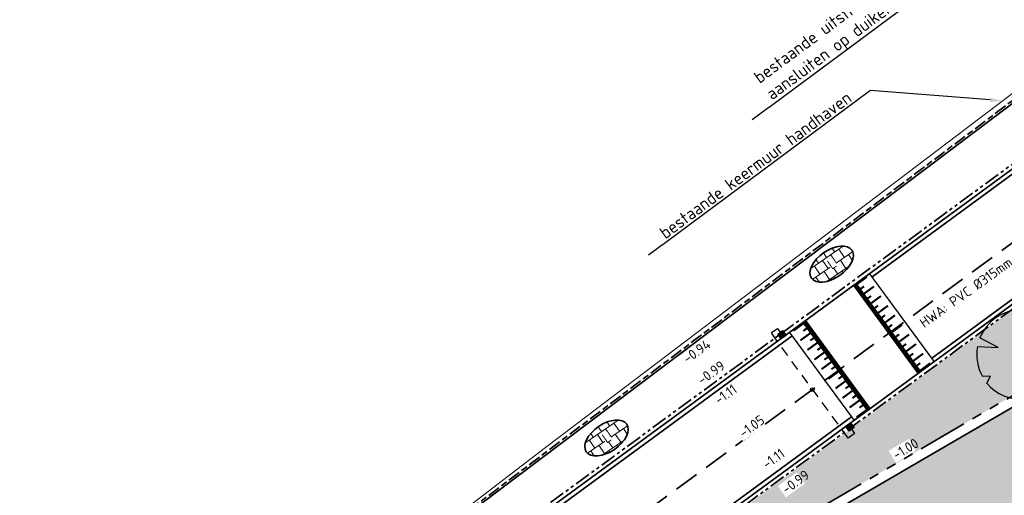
# Model space of a CAD drawing. Header units: metres. Extents: x 103263 to 106611, y 426963 to 428812.
# Tile 9 of 74: x 104223 to 104272, y 427683 to 427707. Entities that reach past the tile are written whole.
import ezdxf
from ezdxf import colors
from ezdxf.entities.mleader import LeaderData, LeaderLine
from ezdxf.math import Vec2, Vec3

# ---------------------------------------------------------------- set-up
doc = ezdxf.new("R2010")
doc.units = ezdxf.units.M
for name, pattern in [('RI-HWA', [7.4, 5, -2.4]), ('RI-HWA_KOLKAANSLUITING', [4.3, 2.5, -1.8]), ('VH-OPSLUITBAND_100X200', [16, 8, -2, 4, -2]), ('VH-RWSBAND_110X220', [24, 10, -2, 2, -2, 2, -2, 2, -2]), ('VH-TROTTOIRBAND_180-200', [20, 10, -2, 2, -2, 2, -2])]:
    doc.linetypes.add(name, pattern=pattern)
for name, color, linetype, lineweight in [('B-WE-GK-BESCHOEIING_DAMWAND-G', 130, 'GK-BESCHOEIING', 18), ('N-WE-GR-BOOM-S', 7, 'Continuous', 25), ('N-WE-GW-HOOGTE_AFWERKHOOGTE-T25', 7, 'Continuous', 25), ('N-WE-RI-HWA-G', 150, 'RI-HWA', 35), ('N-WE-RI-HWA_KOLK_TROTTOIRKOLK-S', 50, 'Continuous', 25), ('N-WE-RI-HWA_KOLKAANSLUITING-G', 150, 'RI-HWA_KOLKAANSLUITING', 25), ('N-WE-RI-HWA_KOLKAANSLUITING-INLAAT', 150, 'Continuous', 25), ('N-WE-VH-GOOT_BSS-G', 170, 'Continuous', 35), ('N-WE-VH-KANTOPSLUITING_OPSLUITBAND_100X200-G', 150, 'VH-OPSLUITBAND_100X200', 35), ('N-WE-VH-KANTOPSLUITING_TROTTOIRBAND_180 200-G', 210, 'VH-TROTTOIRBAND_180-200', 35), ('N-WE-VH-KANTOPSLUITING_TROTTOIRBAND_RWS_110 220-G', 210, 'VH-RWSBAND_110X220', 35), ('N-WE-VH-KANTVERHARDING-G', 210, 'Continuous', 35), ('N-WE-VH-T25', 7, 'Continuous', 25), ('N-WE-VH-VERHARDING_BETONSTRAATSTEEN-G', 252, 'Continuous', 35), ('N-WE-VH-VERHARDING_TEGEL-A-200', 252, 'Continuous', 18), ('X-XX-AL-AANPIJLING-T25', 7, 'Continuous', 25), ('X-XX-AL-REFERENTIE-T25', 7, 'Continuous', 25)]:
    doc.layers.add(name, color=color, linetype=linetype, lineweight=lineweight)
doc.layers.add('N-WE-GR-BEPLANTING-A-250', color=7, linetype='Continuous', lineweight=18, true_color=0x00a500)
doc.layers.add('N-WE-GR-GRAS-A-250', color=7, linetype='Continuous', lineweight=18, true_color=0x7ca500)
doc.layers.add('N-WE-VH-PLATEAU_TALUD-S', color=7, linetype='Continuous')
doc.styles.add('NLCS-ISO-M200-T25', font='NLCS-ISO.ttf', dxfattribs={"height": 0.5})
doc.styles.add('NLCS-ISO-M250-T25', font='NLCS-ISO.ttf', dxfattribs={"height": 0.625})
doc.linetypes.add('GK-BESCHOEIING', pattern='A,30,-5,[1,NLCS.SHX,S=1,R=0,X=0,Y=0],-5', length=40)

# ---------------------------------------------------------------- blocks, each defined once
blk = doc.blocks.new('*U242')
at = {"ltscale": 20, "flags": 128}
for points in [[(0.579, 2.19), (0.513, 1.443), (0.778, 2.128)], [(-2.229, 0.403), (-1.184, 0.353), (-2.105, 0.838)], [(2.265, -0.058), (1.153, -0.248), (2.022, -1.021)], [(-1.754, -1.434), (-1.576, -1.088), (-1.973, -1.113)], [(0.446, -2.221), (0.189, -1.499), (0.162, -2.26)]]:
    blk.add_lwpolyline(points, dxfattribs=at)
blk.add_lwpolyline([(2.265, -0.058, 0.321944), (0.778, 2.128, 0.321944)], format="xyb", dxfattribs=at)
blk.add_circle((0, 0), 0.0675)
at = {"ltscale": 20}
for start, end in [(75.1844, 158.299), (169.749, 209.4302), (219.2667, 274.1068), (281.3601, 333.2046)]:
    blk.add_arc((0, 0), 2.266, start, end, dxfattribs=at)
blk = doc.blocks.new('*U102')
h = blk.add_hatch(color=256)
h.dxf.hatch_style = 1
h.paths.add_polyline_path([(-0.024, 0.211), (-0.211, -0.024), (0.024, -0.211)])
h = blk.add_hatch(color=256)
h.paths.add_polyline_path([(-0.021, 0.181), (0.004, 0.189), (0.211, 0.024), (0.024, -0.211)])
h.paths.add_polyline_path([(-0.024, 0.211), (0.004, 0.189), (-0.021, 0.181)])
blk.add_lwpolyline([(0.024, -0.211), (-0.211, -0.024), (-0.024, 0.211), (0.211, 0.024)], close=True)
blk.add_lwpolyline([(0.024, -0.211), (-0.024, 0.211)])
blk = doc.blocks.new('*U94')
h = blk.add_hatch(color=256)
h.dxf.hatch_style = 1
h.paths.add_polyline_path([(-0.024, 0.211), (-0.211, -0.024), (0.024, -0.211)])
h = blk.add_hatch(color=256)
h.paths.add_polyline_path([(-0.021, 0.181), (0.004, 0.189), (0.211, 0.024), (0.024, -0.211)])
h.paths.add_polyline_path([(-0.024, 0.211), (0.004, 0.189), (-0.021, 0.181)])
blk.add_lwpolyline([(0.024, -0.211), (-0.211, -0.024), (-0.024, 0.211), (0.211, 0.024)], close=True)
blk.add_lwpolyline([(0.024, -0.211), (-0.024, 0.211)])
blk = doc.blocks.new('*U83')
for points in [[(0.806, 0.591), (4.068, -3.859)], [(0, 0), (3.262, -4.45)]]:
    blk.add_lwpolyline(points)
for points, const_width in [([(0.081, 0.059), (3.342, -4.391)], 0.2), ([(0.675, 0.433), (0.11, 0.019)], 0.1), ([(0.53, -0.046), (0.288, -0.223)], 0.1), ([(1.029, -0.051), (0.465, -0.465)], 0.1), ([(0.884, -0.53), (0.642, -0.707)], 0.1), ([(1.384, -0.535), (0.82, -0.949)], 0.1), ([(1.239, -1.014), (0.997, -1.191)], 0.1), ([(1.739, -1.019), (1.174, -1.433)], 0.1), ([(1.594, -1.497), (1.352, -1.675)], 0.1), ([(2.094, -1.503), (1.529, -1.917)], 0.1), ([(1.948, -1.981), (1.706, -2.159)], 0.1), ([(2.448, -1.987), (1.884, -2.401)], 0.1), ([(2.303, -2.465), (2.061, -2.643)], 0.1), ([(2.803, -2.471), (2.239, -2.885)], 0.1), ([(2.658, -2.949), (2.416, -3.127)], 0.1), ([(3.158, -2.955), (2.593, -3.369)], 0.1), ([(3.013, -3.433), (2.771, -3.611)], 0.1), ([(3.512, -3.439), (2.948, -3.853)], 0.1), ([(3.367, -3.917), (3.125, -4.094)], 0.1), ([(3.867, -3.923), (3.303, -4.336)], 0.1)]:
    blk.add_lwpolyline(points, dxfattribs=dict(const_width=const_width))
blk = doc.blocks.new('*U82')
for points in [[(0.806, 0.591), (4.068, -3.859)], [(0, 0), (3.262, -4.45)]]:
    blk.add_lwpolyline(points)
for points, const_width in [([(0.081, 0.059), (3.342, -4.391)], 0.2), ([(0.675, 0.433), (0.11, 0.019)], 0.1), ([(0.53, -0.046), (0.288, -0.223)], 0.1), ([(1.029, -0.051), (0.465, -0.465)], 0.1), ([(0.884, -0.53), (0.642, -0.707)], 0.1), ([(1.384, -0.535), (0.82, -0.949)], 0.1), ([(1.239, -1.014), (0.997, -1.191)], 0.1), ([(1.739, -1.019), (1.174, -1.433)], 0.1), ([(1.594, -1.497), (1.352, -1.675)], 0.1), ([(2.094, -1.503), (1.529, -1.917)], 0.1), ([(1.948, -1.981), (1.706, -2.159)], 0.1), ([(2.448, -1.987), (1.884, -2.401)], 0.1), ([(2.303, -2.465), (2.061, -2.643)], 0.1), ([(2.803, -2.471), (2.239, -2.885)], 0.1), ([(2.658, -2.949), (2.416, -3.127)], 0.1), ([(3.158, -2.955), (2.593, -3.369)], 0.1), ([(3.013, -3.433), (2.771, -3.611)], 0.1), ([(3.512, -3.439), (2.948, -3.853)], 0.1), ([(3.367, -3.917), (3.125, -4.094)], 0.1), ([(3.867, -3.923), (3.303, -4.336)], 0.1)]:
    blk.add_lwpolyline(points, dxfattribs=dict(const_width=const_width))

msp = doc.modelspace()

# ---------------------------------------------------------------- hatches: boundary and pattern name
at = {"layer": 'N-WE-GR-BEPLANTING-A-250'}
h = msp.add_hatch(dxfattribs=at)
h.set_pattern_fill('AGR-BEPLANTING_SOORT_01', color=256, scale=0.2, style=0, pattern_type=2)
h.set_pattern_definition([(60, (104639.9556, 427910.1806), (-0.5773504, 0.9999998), [0.288676, -0.866026]), (120, (104639.9556, 427910.1806), (-1.1547004, -2e-07), [0.288676, -0.866026]), (270, (104639.95565, 427910.18064), (0.57735, -1), [0.25, -1.75])])
edge = h.paths.add_edge_path()
edge.add_line((104659.33, 427926.461), (104651.723, 427930.161))
edge.add_line((104651.723, 427930.161), (104630.494, 427940.377))
edge.add_line((104630.494, 427940.377), (104615.821, 427939.216))
edge.add_line((104615.821, 427939.216), (104614.238, 427936.942))
edge.add_line((104614.238, 427936.942), (104618.901, 427931.767))
edge.add_line((104618.901, 427931.767), (104620.001, 427927.102))
edge.add_line((104620.001, 427927.102), (104630.09, 427928.171))
edge.add_line((104630.09, 427928.171), (104636.288, 427922.296))
edge.add_line((104636.288, 427922.296), (104635.626, 427916.445))
edge.add_line((104635.626, 427916.445), (104649.327, 427918.542))
edge.add_line((104649.327, 427918.542), (104660.637, 427913.992))
edge.add_line((104660.637, 427913.992), (104663.613, 427914.901))
edge.add_line((104663.613, 427914.901), (104665.801, 427914.176))
edge.add_line((104665.801, 427914.176), (104667.1, 427911.864))
edge.add_line((104667.1, 427911.864), (104668.62, 427908.935))
edge.add_line((104668.62, 427908.935), (104670.709, 427905.029))
edge.add_line((104670.709, 427905.029), (104666.141, 427898.787))
edge.add_line((104666.141, 427898.787), (104659.394, 427895.168))
edge.add_line((104659.394, 427895.168), (104659.885, 427894.606))
edge.add_arc((2471945.486, 2366238.399), 3059610.724, 219.310766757, 219.311095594)
edge.add_arc((104633.177, 427844.621), 52.499, 34.4665, 43.8921, ccw=False)
edge.add_arc((104561.264, 427811.91), 131.021, 20.52501, 28.45236, ccw=False)
edge.add_arc((104687.252, 427859.058), 3.5, 200.2205, 290.1775)
edge.add_arc((104734.333, 427775.806), 92.191, 116.25825, 119.84127, ccw=False)
edge.add_line((104693.547, 427858.483), (104693.719, 427859.706))
edge.add_line((104693.719, 427859.706), (104675.355, 427897.713))
edge.add_line((104675.355, 427897.713), (104665.269, 427916.348))
edge.add_line((104665.269, 427916.348), (104661.135, 427923.401))
edge.add_line((104661.135, 427923.401), (104659.33, 427926.461))
edge = h.paths.add_edge_path()
edge.add_line((104670.155, 427924.725), (104658.918, 427940.306))
edge.add_line((104658.918, 427940.306), (104653.228, 427936.582))
edge.add_arc((104651.49, 427939.148), 3.1, 210.7823, 304.1096, ccw=False)
edge.add_arc((104006.721, 427555.058), 747.402, 30.782318, 33.226245)
edge.add_line((104631.932, 427964.594), (104627.986, 427961.768))
edge.add_line((104627.986, 427961.768), (104626.318, 427960.551))
edge.add_line((104626.318, 427960.551), (104625.97, 427960.946))
edge.add_line((104625.97, 427960.946), (104624.14, 427949.098))
edge.add_line((104624.14, 427949.098), (104623.843, 427947.174))
edge.add_line((104623.843, 427947.174), (104618.568, 427941.942))
edge.add_line((104618.568, 427941.942), (104631.166, 427942.938))
edge.add_line((104631.166, 427942.938), (104634.784, 427941.178))
edge.add_line((104634.784, 427941.178), (104651.566, 427933.017))
edge.add_line((104651.566, 427933.017), (104660.886, 427928.485))
edge.add_line((104660.886, 427928.485), (104667.484, 427917.521))
edge.add_line((104667.484, 427917.521), (104673.544, 427906.582))
edge.add_line((104673.544, 427906.582), (104680.594, 427892.683))
edge.add_line((104680.594, 427892.683), (104687.997, 427877.313))
edge.add_line((104687.997, 427877.313), (104695.985, 427860.764))
edge.add_line((104695.985, 427860.764), (104701.345, 427863.409))
edge.add_line((104701.345, 427863.409), (104685.833, 427895.579))
edge.add_line((104685.833, 427895.579), (104682.011, 427903.447))
edge.add_line((104682.011, 427903.447), (104677.897, 427911.161))
edge.add_line((104677.897, 427911.161), (104670.155, 427924.725))
at = {"layer": 'N-WE-GR-GRAS-A-250'}
h = msp.add_hatch(dxfattribs=at)
h.set_pattern_fill('AGR-GRAS_01-SO', color=256, scale=0.05, angle=-43.6709, pattern_type=2)
h.set_pattern_definition([(316.3290536, (0, 0), (1.767291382, 0.0410020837), [0.15, -1]), (1.3290536, (0.5343, -0.1644), (1.5089930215, 1.7854803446), [0.15, -1]), (346.3290536, (0.1759, 0.0394), (1.3156843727, 0.9664236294), [0.15, -1]), (331.3290536, (0.7036, 0.1578), (0.9740066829, 0.3221971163), [0.15, -1]), (91.3290536, (1.87095, 1.6702), (-0.58708173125, -0.56376860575), [0.15, -1]), (106.3290536, (1.43023, -0.6741), (-0.3111394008, -0.71637439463), [0.15, -1]), (121.3290536, (0.2515, -0.171), (-0.4753752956, -0.7576399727), [0.15, -1]), (41.3290536, (0.7069, 0.0164), (0.1086561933, 1.693574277), [0.15, -1]), (56.3290536, (0, 0), (-0.333375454, 1.663989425), [0.15, -1])])
h.paths.add_polyline_path([(104275.692, 427694.549), (104275.041, 427695.198), (104279.408, 427690.842), (104279.074, 427691.176)], flags=16)
edge = h.paths.add_edge_path(flags=16)
edge.add_arc((104291.972, 427701.757), 2.65, 45.5696, 210.813)
edge.add_line((104289.696, 427700.4), (104297.646, 427689.881))
edge.add_line((104297.646, 427689.881), (104303.158, 427683.038))
edge.add_arc((104305.228, 427685.132), 2.944, 225.3277, 305.3599)
edge.add_arc((104305.196, 427684.733), 2.65, 310.933, 397.9526)
edge.add_line((104307.285, 427686.363), (104301.793, 427693.475))
edge.add_line((104301.793, 427693.475), (104293.827, 427703.65))
h.paths.add_polyline_path([(104284.191, 427666.59), (104285.603, 427668.006), (104286.198, 427667.412), (104284.786, 427665.996)], flags=0)
h.paths.add_polyline_path([(104270.171, 427680.854), (104270.031, 427680.713), (104270.145, 427680.828)], flags=0)
h.paths.add_polyline_path([(104288.793, 427697.848), (104298.854, 427680.563), (104264.284, 427660.441), (104254.223, 427677.726)], flags=16)
edge = h.paths.add_edge_path()
edge.add_line((104262.017, 427645.765), (104261.951, 427646.108))
edge.add_line((104261.951, 427646.108), (104265.871, 427646.902))
edge.add_line((104265.871, 427646.902), (104265.938, 427646.559))
edge.add_line((104265.938, 427646.559), (104272.417, 427647.871))
edge.add_line((104272.417, 427647.871), (104283.793, 427653.387))
edge.add_line((104283.793, 427653.387), (104277.689, 427659.183))
edge.add_line((104277.689, 427659.183), (104276.953, 427660.06))
edge.add_line((104276.953, 427660.06), (104283.948, 427653.478))
edge.add_line((104283.948, 427653.478), (104308.8, 427671.454))
edge.add_line((104308.8, 427671.454), (104312.485, 427681.392))
edge.add_line((104312.485, 427681.392), (104301.555, 427695.404))
edge.add_line((104301.555, 427695.404), (104294.32, 427704.682))
edge.add_line((104294.32, 427704.682), (104294.163, 427704.559))
edge.add_line((104294.163, 427704.559), (104292.823, 427706.277))
edge.add_arc((104291.936, 427704.172), 2.284, 67.15, 122.6045)
edge.add_line((104290.705, 427706.096), (104289.919, 427705.519))
edge.add_line((104289.919, 427705.519), (104214.399, 427649.879))
edge.add_arc((104137.37, 427575.58), 107.022, 31.6449, 43.96666, ccw=False)
edge.add_line((104228.48, 427631.729), (104245.478, 427642.415))
edge.add_line((104245.478, 427642.415), (104262.017, 427645.765))
h.paths.add_polyline_path([(104297.381, 427683.094), (104298.587, 427681.022), (104299.021, 427681.458)], flags=16)
h.paths.add_polyline_path([(104264.284, 427660.441), (104254.358, 427677.493), (104259.929, 427667.923), (104264.284, 427660.441), (104272.509, 427665.229), (104297.125, 427679.557)], flags=16)
h.paths.add_polyline_path([(104284.808, 427695.529), (104284.875, 427695.568), (104284.861, 427695.582)], flags=0)
at = {"layer": 'N-WE-GR-GRAS-A-250', "ltscale": 0.2, "transparency": 33554541}
h = msp.add_hatch(dxfattribs=at)
h.set_pattern_fill('AGR-GRAS_GAZON-SO', color=256, scale=0.25, angle=-15.7128, pattern_type=2)
h.set_pattern_definition([(21.78717977, (-111925.4831, 44226.4794), (0.11529375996, 0.46797005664), [0, -0.38, 0, -0.425, 0, -0.40625]), (351.78717977, (-111925.4831, 44226.4794), (0.6169810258, 0.5593505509), [0, -0.205, 0, -0.3425, 0, -0.13125]), (311.78717977, (-111925.7791, 44226.56268), (0.7498256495, -0.20947784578), [0, -0.125, 0, -0.45, 0, -0.5875]), (301.78717977, (-111925.7791, 44226.5627), (0.7828699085, 0.0076927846), [0, -0.0625, 0, -0.295, 0, -0.3375]), (35.28717977, (-111925.8364, 44227.56828), (-0.00229157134, 0.4571957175), [0.0375, -0.523875]), (354.28717977, (-111926.35232, 44225.73446), (0.29821790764, 0.3465533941), [0.0375, -0.523875])])
h.paths.add_polyline_path([(104264.465, 427661.124), (104254.906, 427677.545), (104288.612, 427697.165), (104298.17, 427680.744)])
at = {"layer": 'N-WE-VH-VERHARDING_TEGEL-A-200'}
h = msp.add_hatch(dxfattribs=at)
h.set_pattern_fill('AVH-TEGEL_200X200_HALFST', color=256, scale=2.5, angle=124.4377, pattern_type=2)
h.set_pattern_definition([(124.43767497, (-16.51545, -12.01473), (-0.4889401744, 0.27099355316), [0.5, -0.5]), (214.43767497, (-16.51545, -12.01473), (0.28275471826, -0.4123709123), [])])
edge = h.paths.add_edge_path()
edge.add_ellipse((104263.536, 427695.094), major_axis=(1.009, 0.692), ratio=0.573909, start_angle=0, end_angle=360)
h = msp.add_hatch(dxfattribs=at)
h.set_pattern_fill('AVH-TEGEL_200X200_HALFST', color=256, scale=2.5, angle=124.4377, pattern_type=2)
h.set_pattern_definition([(124.43767497, (-27.8712, -20.7855), (-0.4889401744, 0.27099355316), [0.5, -0.5]), (214.43767497, (-27.8712, -20.7855), (0.28275471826, -0.4123709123), [])])
edge = h.paths.add_edge_path()
edge.add_ellipse((104252.18, 427686.324), major_axis=(1.009, 0.692), ratio=0.573909, start_angle=0, end_angle=360)

# ---------------------------------------------------------------- linework, layer by layer
at = {"layer": 'N-WE-RI-HWA_KOLKAANSLUITING-INLAAT', "ltscale": 0.2}
msp.add_circle((104262.555, 427688.766), 0.0931, dxfattribs=at)
at = {"layer": 'N-WE-VH-GOOT_BSS-G', "flags": 128}
for points in [[(104300.735, 427713.915), (104289.528, 427705.7), (104287.003, 427703.85), (104268.575, 427690.341)], [(104277.989, 427703.541), (104265.571, 427694.438)], [(104261.539, 427691.482), (104226.193, 427665.574)], [(104264.542, 427687.385), (104229.143, 427661.437)]]:
    msp.add_lwpolyline(points, dxfattribs=at)
at = {"layer": 'N-WE-VH-KANTOPSLUITING_TROTTOIRBAND_180 200-G', "ltscale": 0.08, "flags": 128}
for points in [[(104290.79, 427706.117), (104289.77, 427705.369), (104229.365, 427661.091)], [(104275.811, 427702.453), (104241.259, 427677.127)]]:
    msp.add_lwpolyline(points, dxfattribs=at)
at = {"layer": 'N-WE-VH-KANTOPSLUITING_TROTTOIRBAND_RWS_110 220-G', "ltscale": 0.25, "flags": 128}
msp.add_lwpolyline([(104264.284, 427660.441), (104254.223, 427677.726), (104288.793, 427697.848), (104298.854, 427680.563)], close=True, dxfattribs=at)
at = {"layer": 'N-WE-VH-KANTVERHARDING-G'}
msp.add_lwpolyline([(104300.859, 427713.746), (104289.652, 427705.531), (104229.246, 427661.253)], dxfattribs=at)
at = {"layer": 'N-WE-VH-KANTVERHARDING-G', "flags": 128}
msp.add_lwpolyline([(104276.565, 427702.757), (104238.259, 427674.68)], dxfattribs=at)
at = {"layer": 'N-WE-VH-KANTVERHARDING-G'}
msp.add_lwpolyline([(104264.465, 427661.124), (104254.906, 427677.545), (104288.612, 427697.165), (104298.17, 427680.744)], close=True, dxfattribs=at)

# ---------------------------------------------------------------- block references
at = {"layer": 'N-WE-GR-BOOM-S'}
msp.add_blockref('*U242', (104273.121, 427690.531), dxfattribs=at)
at = {"layer": 'N-WE-RI-HWA_KOLK_TROTTOIRKOLK-S', "rotation": 345}
for name, p in [('*U94', (104261.026, 427691.53)), ('*U102', (104264.46, 427686.879))]:
    msp.add_blockref(name, p, dxfattribs=at)

# ---------------------------------------------------------------- next in the draw order: texts
at = {"layer": 'N-WE-VH-T25', "char_height": 0.5, "width": 0.36486, "attachment_point": 1, "rotation": 34.4377, "style": 'NLCS-ISO-M200-T25', "bg_fill": 3, "box_fill_scale": 1, "bg_fill_color": 256, "bg_fill_transparency": 0}
for insert in [(104263.258, 427695.214), (104251.902, 427686.444)]:
    msp.add_mtext('L', dxfattribs=dict(at, insert=insert))
at = {"layer": 'X-XX-AL-AANPIJLING-T25', "ltscale": 0.25, "insert": (104267.916, 427692.264), "char_height": 0.5, "width": 8.57157, "attachment_point": 1, "rotation": 35.4744, "style": 'NLCS-ISO-M200-T25', "bg_fill": 3, "box_fill_scale": 1.2, "bg_fill_color": 256, "bg_fill_transparency": 0}
msp.add_mtext('HWA: PVC %%C315mm L=84m', dxfattribs=at)

# ---------------------------------------------------------------- next in the draw order: linework, layer by layer
at = {"layer": 'N-WE-RI-HWA-G', "ltscale": 0.25, "flags": 128}
msp.add_lwpolyline([(104283.561, 427704.187), (104230.271, 427665.066), (104215.844, 427654.17)], dxfattribs=at)
at = {"layer": 'N-WE-VH-VERHARDING_BETONSTRAATSTEEN-G'}
for centre in [(104263.536, 427695.094), (104252.18, 427686.324)]:
    msp.add_ellipse(centre, major_axis=(1.023, 0.701), ratio=0.566199, dxfattribs=at)

# ---------------------------------------------------------------- next in the draw order: block references
at = {"layer": 'N-WE-VH-PLATEAU_TALUD-S'}
msp.add_blockref('*U83', (104264.64, 427694.017), dxfattribs=at)

# ---------------------------------------------------------------- next in the draw order: texts
at = {"layer": 'N-WE-GW-HOOGTE_AFWERKHOOGTE-T25', "char_height": 0.5, "width": 0.97783, "attachment_point": 1, "style": 'NLCS-ISO-M200-T25', "bg_fill": 3, "box_fill_scale": 1.2, "bg_fill_color": 256, "bg_fill_transparency": 0}
for s, insert, rotation in [('-0.94', (104255.977, 427690.466), 35.6937), ('-1.11', (104257.561, 427688.384), 35.6937), ('-1.05', (104258.798, 427686.713), 35.6937), ('-1.00', (104266.553, 427685.643), 30.8083), ('-0.99', (104260.962, 427683.876), 35.6937)]:
    msp.add_mtext(s, dxfattribs=dict(at, insert=insert, rotation=rotation))

# ---------------------------------------------------------------- next in the draw order: linework, layer by layer
at = {"layer": 'N-WE-RI-HWA_KOLKAANSLUITING-G', "ltscale": 0.2}
msp.add_lwpolyline([(104264.549, 427686.758), (104264.697, 427686.556), (104264.376, 427686.32), (104260.806, 427691.183), (104260.491, 427691.629), (104260.799, 427691.845), (104260.94, 427691.648)], dxfattribs=at)

# ---------------------------------------------------------------- next in the draw order: block references
at = {"layer": 'N-WE-VH-PLATEAU_TALUD-S', "xscale": -1, "rotation": 72.48389399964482}
msp.add_blockref('*U82', (104262.221, 427692.242), dxfattribs=at)

# ---------------------------------------------------------------- next in the draw order: texts
at = {"layer": 'N-WE-GW-HOOGTE_AFWERKHOOGTE-T25', "insert": (104259.978, 427685.14), "char_height": 0.5, "width": 0.97783, "attachment_point": 1, "rotation": 35.6937, "style": 'NLCS-ISO-M200-T25', "bg_fill": 3, "box_fill_scale": 1.2, "bg_fill_color": 256, "bg_fill_transparency": 0}
msp.add_mtext('-1.11', dxfattribs=at)

# ---------------------------------------------------------------- next in the draw order: linework, layer by layer
at = {"layer": 'N-WE-VH-KANTOPSLUITING_OPSLUITBAND_100X200-G', "ltscale": 0.08, "flags": 128}
msp.add_lwpolyline([(104239.081, 427678.038), (104285.394, 427712.942)], dxfattribs=at)
at = {"layer": 'N-WE-VH-KANTVERHARDING-G', "ltscale": 0.1}
msp.add_lwpolyline([(104239.061, 427677.898), (104285.373, 427712.801)], dxfattribs=at)

# ---------------------------------------------------------------- next in the draw order: texts
at = {"layer": 'N-WE-GW-HOOGTE_AFWERKHOOGTE-T25', "insert": (104256.706, 427689.387), "char_height": 0.5, "width": 0.97783, "attachment_point": 1, "rotation": 35.6937, "style": 'NLCS-ISO-M200-T25', "bg_fill": 3, "box_fill_scale": 1.2, "bg_fill_color": 256, "bg_fill_transparency": 0}
msp.add_mtext('-0.99', dxfattribs=at)

# ---------------------------------------------------------------- next in the draw order: linework, layer by layer
at = {"layer": 'B-WE-GK-BESCHOEIING_DAMWAND-G', "ltscale": 0.08, "flags": 128}
msp.add_lwpolyline([(104238.764, 427677.916), (104249.099, 427685.848), (104271.927, 427703.144), (104282.341, 427711.053)], dxfattribs=at)

# ---------------------------------------------------------------- next in the draw order: leaders
at = {"layer": 'X-XX-AL-REFERENTIE-T25', "ltscale": 0.1}
ml = msp.add_multileader_mtext('Standard', dxfattribs=at)
ml.set_content('bestaande keermuur handhaven', color=256, style='NLCS-ISO-M250-T25')
ml.set_leader_properties(color=256, linetype='ByLayer', lineweight=-1)
ml.build(insert=Vec2(0, 0))
ml.multileader.update_dxf_attribs({"text_left_attachment_type": 5, "text_right_attachment_type": 5, "dogleg_length": 0.625, "arrow_head_size": 0.625})
ctx = ml.context
ctx.base_point, ctx.char_height, ctx.arrow_head_size, ctx.landing_gap_size, ctx.plane_origin, ctx.plane_x_axis, ctx.plane_y_axis = Vec3(104255.047, 427696.095), 0.625, 0.625, 0.225, Vec3(104247.86, 427709.037), Vec3(0.802943, 0.596056), Vec3(-0.596056, 0.802943)
ctx.left_attachment, ctx.right_attachment = 5, 5
notes = []
notes.append((ctx, [(0, (1, 1, 0), (104265.495, 427703.851), (-0.802943, -0.596056), 0.625, [(0, [(104272.161, 427703.323)], 0, [])])]))
ctx.mtext.insert, ctx.mtext.text_direction, ctx.mtext.rotation, ctx.mtext.flow_direction = Vec3(104254.78, 427696.832), Vec3(0.802943, 0.596056), 0.63858, 5
ctx.mtext.has_bg_fill, ctx.mtext.bg_color, ctx.mtext.bg_scale_factor, ctx.mtext.bg_transparency, ctx.mtext.use_window_bg_color = 1, -1027028792, 1.5, 0, 1
for ctx, leaders in notes:
    for number, flags, end, landing, length, lines in leaders:
        leader = LeaderData()
        leader.index, (leader.has_last_leader_line, leader.has_dogleg_vector, leader.attachment_direction) = number, flags
        leader.last_leader_point, leader.dogleg_vector, leader.dogleg_length = Vec3(end), Vec3(landing), length
        for number, points, colour, breaks in lines:
            line = LeaderLine()
            line.index, line.vertices, line.color, line.breaks = number, Vec3.list(points), colors.encode_raw_color(colour), breaks
            leader.lines.append(line)
        ctx.leaders.append(leader)

# ---------------------------------------------------------------- next in the draw order: leaders
ml = msp.add_multileader_mtext('Standard', dxfattribs=at)
ml.set_content('bestaande uitstroom PVC%%C125mm\\Paansluiten op duiker', color=256, style='NLCS-ISO-M250-T25')
ml.set_leader_properties(color=256, linetype='ByLayer', lineweight=-1)
ml.build(insert=Vec2(0, 0))
ml.multileader.update_dxf_attribs({"text_left_attachment_type": 5, "text_right_attachment_type": 5, "dogleg_length": 0.625, "arrow_head_size": 0.625})
ctx = ml.context
ctx.base_point, ctx.char_height, ctx.arrow_head_size, ctx.landing_gap_size, ctx.plane_origin, ctx.plane_x_axis, ctx.plane_y_axis = Vec3(104260.459, 427703.057), 0.625, 0.625, 0.225, Vec3(104253.724, 427716.334), Vec3(0.802943, 0.596056), Vec3(-0.596056, 0.802943)
ctx.left_attachment, ctx.right_attachment = 5, 5
notes = []
notes.append((ctx, [(0, (1, 1, 0), (104271.358, 427711.148), (-0.802943, -0.596056), 0.625, [(0, [(104281.846, 427710.722)], 0, [])])]))
ctx.mtext.insert, ctx.mtext.text_direction, ctx.mtext.rotation, ctx.mtext.flow_direction = Vec3(104259.534, 427704.68), Vec3(0.802943, 0.596056), 0.63858, 5
ctx.mtext.has_bg_fill, ctx.mtext.bg_color, ctx.mtext.bg_scale_factor, ctx.mtext.bg_transparency, ctx.mtext.use_window_bg_color = 1, -1027028792, 1.5, 0, 1
for ctx, leaders in notes:
    for number, flags, end, landing, length, lines in leaders:
        leader = LeaderData()
        leader.index, (leader.has_last_leader_line, leader.has_dogleg_vector, leader.attachment_direction) = number, flags
        leader.last_leader_point, leader.dogleg_vector, leader.dogleg_length = Vec3(end), Vec3(landing), length
        for number, points, colour, breaks in lines:
            line = LeaderLine()
            line.index, line.vertices, line.color, line.breaks = number, Vec3.list(points), colors.encode_raw_color(colour), breaks
            leader.lines.append(line)
        ctx.leaders.append(leader)

doc.saveas('drawing.dxf')
